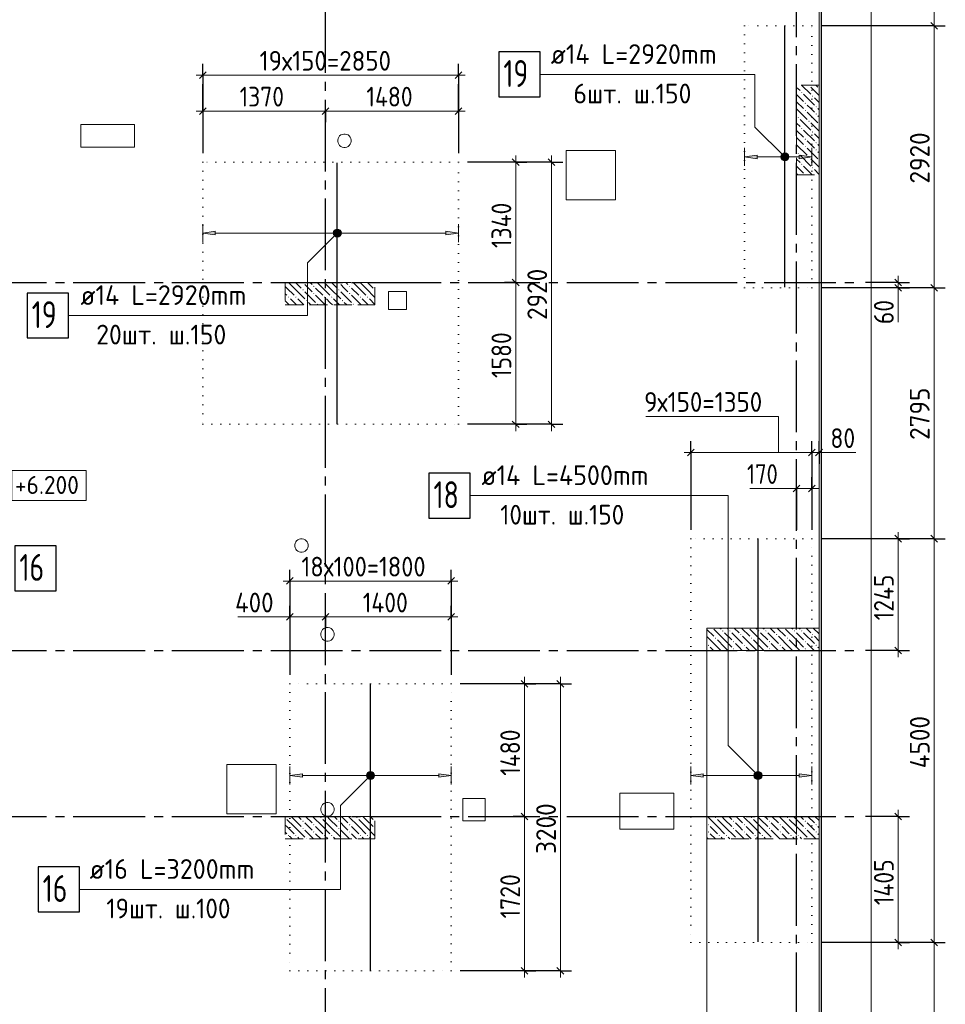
# Model space of a CAD drawing. Header units: millimetres. Extents: x 0 to 42000, y -76 to 29700.
# Tile 8 of 10: x 16402 to 26721, y 12539 to 23511. Entities that reach past the tile are written whole.
import ezdxf

# ---------------------------------------------------------------- set-up
doc = ezdxf.new("R2010")
doc.units = ezdxf.units.MM
for name, pattern in [('______2', [270, 200, -70]), ('______5', [1100, 800, -100, 100, -100]), ('______9', [100, 0, -100])]:
    doc.linetypes.add(name, pattern=pattern)
for name, color, linetype, lineweight in [('Standard', 7, 'Continuous', 25), ('ДОП Верх по У', 7, 'Continuous', 18), ('ЖБ Перекрытие верхний уровень', 7, 'Continuous', 18), ('Общий01', 7, 'Continuous', 13), ('Позиционная метка номер позиции', 7, 'Continuous', 13), ('Размерная линия_ общее', 7, 'Continuous', 13)]:
    doc.layers.add(name, color=color, linetype=linetype, lineweight=lineweight)
doc.layers.add('ЖБ Пилон', color=7, linetype='______2', lineweight=13, true_color=0xa0a0a0)
doc.layers.add('Оси', color=7, linetype='______5', lineweight=13, true_color=0x656565)
doc.styles.add('ISOCPEUR', font='txt')

msp = doc.modelspace()

# ---------------------------------------------------------------- hatches: boundary and pattern name
at = {"layer": 'ДОП Верх по У', "linetype": 'Continuous', "lineweight": 13, "transparency": 33554687}
for points in [[(24623, 21962), (24483, 21982), (24623, 22002)], [(18583, 21113), (18443, 21133), (18583, 21153)], [(19553, 15069), (19413, 15089), (19553, 15109)], [(24023, 15069), (23883, 15089), (24023, 15109)]]:
    msp.add_hatch(color=7, dxfattribs=at).paths.add_polyline_path(points, flags=16)
for points in [[(25093, 21962), (25233, 21982), (25093, 22002)], [(21153, 21113), (21293, 21133), (21153, 21153)], [(21073, 15069), (21213, 15089), (21073, 15109)], [(25093, 15069), (25233, 15089), (25093, 15109)]]:
    msp.add_hatch(color=7, dxfattribs=at).paths.add_polyline_path(points)
at = {"layer": 'ЖБ Пилон', "linetype": 'Continuous', "lineweight": 18, "transparency": 33554687}
for points in [[(25194, 22780), (25197, 22782), (25205, 22782), (25207, 22780), (25201, 22773)], [(25114, 22700), (25121, 22706), (25127, 22700), (25121, 22693)], [(25234, 22660), (25241, 22666), (25247, 22660), (25241, 22653)], [(25154, 22580), (25161, 22586), (25167, 22580), (25161, 22573)], [(25154, 22500), (25161, 22506), (25167, 22500), (25161, 22493)], [(25274, 22540), (25281, 22546), (25287, 22540), (25281, 22533)], [(25074, 22420), (25081, 22426), (25087, 22420), (25081, 22413)], [(25194, 22380), (25201, 22386), (25207, 22380), (25201, 22373)], [(25274, 22460), (25281, 22466), (25287, 22460), (25281, 22453)], [(25114, 22300), (25121, 22306), (25127, 22300), (25121, 22293)], [(25154, 22180), (25161, 22186), (25167, 22180), (25161, 22173)], [(25234, 22260), (25241, 22266), (25247, 22260), (25241, 22253)], [(25154, 22100), (25161, 22106), (25167, 22100), (25161, 22093)], [(25274, 22140), (25281, 22146), (25287, 22140), (25281, 22133)], [(25274, 22060), (25281, 22066), (25287, 22060), (25281, 22053)], [(25074, 22020), (25081, 22026), (25087, 22020), (25081, 22013)], [(25194, 21980), (25201, 21986), (25207, 21980), (25201, 21973)], [(25114, 21900), (25121, 21906), (25127, 21900), (25121, 21893)], [(25234, 21860), (25241, 21866), (25247, 21860), (25241, 21853)], [(25157, 21782), (25161, 21786), (25165, 21782)], [(19554, 20580), (19557, 20582), (19565, 20582), (19567, 20580), (19561, 20573)], [(19674, 20540), (19681, 20546), (19687, 20540), (19681, 20533)], [(19954, 20580), (19957, 20582), (19965, 20582), (19967, 20580), (19961, 20573)], [(20074, 20540), (20081, 20546), (20087, 20540), (20081, 20533)], [(20354, 20580), (20357, 20582), (20363, 20582), (20363, 20575), (20361, 20573)], [(19394, 20420), (19401, 20426), (19407, 20420), (19401, 20413)], [(19474, 20420), (19481, 20426), (19487, 20420), (19481, 20413)], [(19554, 20500), (19561, 20506), (19567, 20500), (19561, 20493)], [(19674, 20460), (19681, 20466), (19687, 20460), (19681, 20453)], [(19794, 20420), (19801, 20426), (19807, 20420), (19801, 20413)], [(19874, 20420), (19881, 20426), (19887, 20420), (19881, 20413)], [(19954, 20500), (19961, 20506), (19967, 20500), (19961, 20493)], [(20074, 20460), (20081, 20466), (20087, 20460), (20081, 20453)], [(20194, 20420), (20201, 20426), (20207, 20420), (20201, 20413)], [(20274, 20420), (20281, 20426), (20287, 20420), (20281, 20413)], [(20354, 20500), (20361, 20506), (20363, 20504), (20363, 20495), (20361, 20493)], [(19594, 20380), (19601, 20386), (19607, 20380), (19601, 20373)], [(19714, 20340), (19721, 20346), (19727, 20340), (19721, 20333)], [(19994, 20380), (20001, 20386), (20007, 20380), (20001, 20373)], [(20114, 20340), (20121, 20346), (20127, 20340), (20121, 20333)], [(24234, 16700), (24241, 16706), (24247, 16700), (24241, 16693)], [(24234, 16700), (24241, 16706), (24247, 16700), (24241, 16693)], [(24314, 16700), (24321, 16706), (24327, 16700), (24321, 16693)], [(24314, 16700), (24321, 16706), (24327, 16700), (24321, 16693)], [(24634, 16700), (24641, 16706), (24647, 16700), (24641, 16693)], [(24634, 16700), (24641, 16706), (24647, 16700), (24641, 16693)], [(24714, 16700), (24721, 16706), (24727, 16700), (24721, 16693)], [(24714, 16700), (24721, 16706), (24727, 16700), (24721, 16693)], [(25034, 16700), (25041, 16706), (25047, 16700), (25041, 16693)], [(25034, 16700), (25041, 16706), (25047, 16700), (25041, 16693)], [(25114, 16700), (25121, 16706), (25127, 16700), (25121, 16693)], [(25114, 16700), (25121, 16706), (25127, 16700), (25121, 16693)], [(24154, 16620), (24161, 16626), (24167, 16620), (24161, 16613)], [(24154, 16620), (24161, 16626), (24167, 16620), (24161, 16613)], [(24354, 16580), (24361, 16586), (24367, 16580), (24361, 16573)], [(24354, 16580), (24361, 16586), (24367, 16580), (24361, 16573)], [(24434, 16660), (24441, 16666), (24447, 16660), (24441, 16653)], [(24434, 16660), (24441, 16666), (24447, 16660), (24441, 16653)], [(24554, 16620), (24561, 16626), (24567, 16620), (24561, 16613)], [(24554, 16620), (24561, 16626), (24567, 16620), (24561, 16613)], [(24754, 16580), (24761, 16586), (24767, 16580), (24761, 16573)], [(24754, 16580), (24761, 16586), (24767, 16580), (24761, 16573)], [(24834, 16660), (24841, 16666), (24847, 16660), (24841, 16653)], [(24834, 16660), (24841, 16666), (24847, 16660), (24841, 16653)], [(24954, 16620), (24961, 16626), (24967, 16620), (24961, 16613)], [(24954, 16620), (24961, 16626), (24967, 16620), (24961, 16613)], [(25154, 16580), (25161, 16586), (25167, 16580), (25161, 16573)], [(25154, 16580), (25161, 16586), (25167, 16580), (25161, 16573)], [(25234, 16660), (25241, 16666), (25247, 16660), (25241, 16653)], [(25234, 16660), (25241, 16666), (25247, 16660), (25241, 16653)], [(24074, 16540), (24081, 16546), (24087, 16540), (24081, 16533)], [(24074, 16540), (24081, 16546), (24087, 16540), (24081, 16533)], [(24354, 16500), (24361, 16506), (24367, 16500), (24361, 16493)], [(24354, 16500), (24361, 16506), (24367, 16500), (24361, 16493)], [(24474, 16540), (24481, 16546), (24487, 16540), (24481, 16533)], [(24474, 16540), (24481, 16546), (24487, 16540), (24481, 16533)], [(24754, 16500), (24761, 16506), (24767, 16500), (24761, 16493)], [(24754, 16500), (24761, 16506), (24767, 16500), (24761, 16493)], [(24874, 16540), (24881, 16546), (24887, 16540), (24881, 16533)], [(24874, 16540), (24881, 16546), (24887, 16540), (24881, 16533)], [(25154, 16500), (25161, 16506), (25167, 16500), (25161, 16493)], [(25154, 16500), (25161, 16506), (25167, 16500), (25161, 16493)], [(25274, 16540), (25281, 16546), (25287, 16540), (25281, 16533)], [(25274, 16540), (25281, 16546), (25287, 16540), (25281, 16533)], [(19363, 14624), (19367, 14620), (19363, 14615)], [(19754, 14620), (19761, 14626), (19767, 14620), (19761, 14613)], [(20154, 14620), (20161, 14626), (20167, 14620), (20161, 14613)], [(24154, 14620), (24161, 14626), (24167, 14620), (24161, 14613)], [(24154, 14620), (24161, 14626), (24167, 14620), (24161, 14613)], [(24554, 14620), (24561, 14626), (24567, 14620), (24561, 14613)], [(24554, 14620), (24561, 14626), (24567, 14620), (24561, 14613)], [(24954, 14620), (24961, 14626), (24967, 14620), (24961, 14613)], [(24954, 14620), (24961, 14626), (24967, 14620), (24961, 14613)], [(19554, 14580), (19561, 14586), (19567, 14580), (19561, 14573)], [(19554, 14500), (19561, 14506), (19567, 14500), (19561, 14493)], [(19674, 14540), (19681, 14546), (19687, 14540), (19681, 14533)], [(19954, 14580), (19961, 14586), (19967, 14580), (19961, 14573)], [(19954, 14500), (19961, 14506), (19967, 14500), (19961, 14493)], [(20074, 14540), (20081, 14546), (20087, 14540), (20081, 14533)], [(20354, 14580), (20361, 14586), (20363, 14584), (20363, 14575), (20361, 14573)], [(20354, 14500), (20361, 14506), (20363, 14504), (20363, 14495), (20361, 14493)], [(24074, 14540), (24081, 14546), (24087, 14540), (24081, 14533)], [(24074, 14540), (24081, 14546), (24087, 14540), (24081, 14533)], [(24354, 14580), (24361, 14586), (24367, 14580), (24361, 14573)], [(24354, 14580), (24361, 14586), (24367, 14580), (24361, 14573)], [(24354, 14500), (24361, 14506), (24367, 14500), (24361, 14493)], [(24354, 14500), (24361, 14506), (24367, 14500), (24361, 14493)], [(24474, 14540), (24481, 14546), (24487, 14540), (24481, 14533)], [(24474, 14540), (24481, 14546), (24487, 14540), (24481, 14533)], [(24754, 14580), (24761, 14586), (24767, 14580), (24761, 14573)], [(24754, 14580), (24761, 14586), (24767, 14580), (24761, 14573)], [(24754, 14500), (24761, 14506), (24767, 14500), (24761, 14493)], [(24754, 14500), (24761, 14506), (24767, 14500), (24761, 14493)], [(24874, 14540), (24881, 14546), (24887, 14540), (24881, 14533)], [(24874, 14540), (24881, 14546), (24887, 14540), (24881, 14533)], [(25154, 14580), (25161, 14586), (25167, 14580), (25161, 14573)], [(25154, 14580), (25161, 14586), (25167, 14580), (25161, 14573)], [(25154, 14500), (25161, 14506), (25167, 14500), (25161, 14493)], [(25154, 14500), (25161, 14506), (25167, 14500), (25161, 14493)], [(25274, 14540), (25281, 14546), (25287, 14540), (25281, 14533)], [(25274, 14540), (25281, 14546), (25287, 14540), (25281, 14533)], [(19394, 14420), (19401, 14426), (19407, 14420), (19401, 14413)], [(19474, 14420), (19481, 14426), (19487, 14420), (19481, 14413)], [(19597, 14382), (19601, 14386), (19605, 14382)], [(19674, 14460), (19681, 14466), (19687, 14460), (19681, 14453)], [(19794, 14420), (19801, 14426), (19807, 14420), (19801, 14413)], [(19874, 14420), (19881, 14426), (19887, 14420), (19881, 14413)], [(19997, 14382), (20001, 14386), (20005, 14382)], [(20074, 14460), (20081, 14466), (20087, 14460), (20081, 14453)], [(20194, 14420), (20201, 14426), (20207, 14420), (20201, 14413)], [(20274, 14420), (20281, 14426), (20287, 14420), (20281, 14413)], [(24074, 14460), (24081, 14466), (24087, 14460), (24081, 14453)], [(24074, 14460), (24081, 14466), (24087, 14460), (24081, 14453)], [(24194, 14420), (24201, 14426), (24207, 14420), (24201, 14413)], [(24194, 14420), (24201, 14426), (24207, 14420), (24201, 14413)], [(24274, 14420), (24281, 14426), (24287, 14420), (24281, 14413)], [(24274, 14420), (24281, 14426), (24287, 14420), (24281, 14413)], [(24397, 14382), (24401, 14386), (24405, 14382)], [(24397, 14382), (24401, 14386), (24405, 14382)], [(24474, 14460), (24481, 14466), (24487, 14460), (24481, 14453)], [(24474, 14460), (24481, 14466), (24487, 14460), (24481, 14453)], [(24594, 14420), (24601, 14426), (24607, 14420), (24601, 14413)], [(24594, 14420), (24601, 14426), (24607, 14420), (24601, 14413)], [(24674, 14420), (24681, 14426), (24687, 14420), (24681, 14413)], [(24674, 14420), (24681, 14426), (24687, 14420), (24681, 14413)], [(24797, 14382), (24801, 14386), (24805, 14382)], [(24797, 14382), (24801, 14386), (24805, 14382)], [(24874, 14460), (24881, 14466), (24887, 14460), (24881, 14453)], [(24874, 14460), (24881, 14466), (24887, 14460), (24881, 14453)], [(24994, 14420), (25001, 14426), (25007, 14420), (25001, 14413)], [(24994, 14420), (25001, 14426), (25007, 14420), (25001, 14413)], [(25074, 14420), (25081, 14426), (25087, 14420), (25081, 14413)], [(25074, 14420), (25081, 14426), (25087, 14420), (25081, 14413)], [(25197, 14382), (25201, 14386), (25205, 14382)], [(25197, 14382), (25201, 14386), (25205, 14382)], [(25274, 14460), (25281, 14466), (25287, 14460), (25281, 14453)], [(25274, 14460), (25281, 14466), (25287, 14460), (25281, 14453)]]:
    msp.add_hatch(color=7, dxfattribs=at).paths.add_polyline_path(points, flags=16)
at = {"layer": 'Позиционная метка номер позиции', "linetype": 'Continuous', "lineweight": 13, "transparency": 33554687}
for points in [[(24901, 21950), (24944, 22025), (24889, 21971)], [(24889, 21971), (24944, 22025), (24921, 22025)], [(24889, 21971), (24921, 22025), (24889, 21993)], [(24889, 21993), (24921, 22025), (24901, 22014)], [(24901, 21950), (24965, 22014), (24944, 22025)], [(24921, 21939), (24965, 22014), (24901, 21950)], [(24921, 21939), (24976, 21993), (24965, 22014)], [(24944, 21939), (24976, 21993), (24921, 21939)], [(24944, 21939), (24976, 21971), (24976, 21993)], [(24976, 21971), (24944, 21939), (24965, 21950)], [(19986, 21122), (19931, 21177), (19911, 21165)], [(19986, 21145), (19954, 21177), (19931, 21177)], [(19986, 21145), (19931, 21177), (19986, 21122)], [(19954, 21177), (19986, 21145), (19975, 21165)], [(19975, 21102), (19911, 21165), (19899, 21145)], [(19975, 21102), (19899, 21145), (19954, 21090)], [(19954, 21090), (19899, 21145), (19899, 21122)], [(19954, 21090), (19899, 21122), (19931, 21090)], [(19931, 21090), (19899, 21122), (19911, 21102)], [(19986, 21122), (19911, 21165), (19975, 21102)], [(20345, 15057), (20281, 15121), (20269, 15100)], [(20345, 15057), (20269, 15100), (20324, 15046)], [(20324, 15046), (20269, 15100), (20269, 15078)], [(20324, 15046), (20269, 15078), (20301, 15046)], [(20301, 15046), (20269, 15078), (20281, 15057)], [(20356, 15078), (20301, 15132), (20281, 15121)], [(20356, 15078), (20281, 15121), (20345, 15057)], [(20356, 15100), (20324, 15132), (20301, 15132)], [(20356, 15100), (20301, 15132), (20356, 15078)], [(20324, 15132), (20356, 15100), (20345, 15121)], [(24601, 15057), (24644, 15132), (24589, 15078)], [(24589, 15078), (24644, 15132), (24621, 15132)], [(24589, 15078), (24621, 15132), (24589, 15100)], [(24589, 15100), (24621, 15132), (24601, 15121)], [(24601, 15057), (24665, 15121), (24644, 15132)], [(24621, 15046), (24665, 15121), (24601, 15057)], [(24621, 15046), (24676, 15100), (24665, 15121)], [(24644, 15046), (24676, 15100), (24621, 15046)], [(24644, 15046), (24676, 15078), (24676, 15100)], [(24676, 15078), (24644, 15046), (24665, 15057)]]:
    msp.add_hatch(color=7, dxfattribs=at).paths.add_polyline_path(points)

# ---------------------------------------------------------------- linework, layer by layer
at = {"layer": 'Standard', "color": 7, "linetype": '______9', "lineweight": 13, "transparency": 33554687}
for p, q in [((25233, 23442), (24483, 23442)), ((24483, 23442), (24483, 20522)), ((25233, 20522), (25233, 23442)), ((21293, 21922), (18443, 21922)), ((18443, 21922), (18443, 19002)), ((21293, 19002), (21293, 21922)), ((24483, 20522), (25233, 20522)), ((18443, 19002), (21293, 19002)), ((25233, 17727), (23883, 17727)), ((23883, 17727), (23883, 13227)), ((25233, 13227), (25233, 17727)), ((21213, 16112), (19413, 16112)), ((19413, 16112), (19413, 12912)), ((21213, 12912), (21213, 16112)), ((23883, 13227), (25233, 13227)), ((19413, 12912), (21213, 12912))]:
    msp.add_line(p, q, dxfattribs=at)
at = {"layer": 'Standard', "color": 254, "linetype": 'Continuous', "lineweight": 25, "true_color": 0xc4c4ff, "transparency": 33554687}
msp.add_lwpolyline([(7673, 7157), (25340, 7157), (25340, 25801), (7673, 25801), (7673, 7157)], dxfattribs=at)
at = {"layer": 'Standard', "color": 7, "linetype": 'Continuous', "lineweight": 13, "transparency": 33554687}
for points in [[(25893, 25732), (6813, 25732), (6813, 7232), (25893, 7232), (25893, 25732)], [(6813, 7232), (25313, 7232), (25313, 25732), (6813, 25732), (6813, 7232)], [(24063, 7232), (25313, 7232), (25313, 16732), (24063, 16732), (24063, 7232)]]:
    msp.add_lwpolyline(points, dxfattribs=at)
at = {"layer": 'ДОП Верх по У', "color": 7, "linetype": 'Continuous', "lineweight": 25, "transparency": 33554687}
for p, q in [((24933, 20529), (24933, 23435)), ((19943, 19009), (19943, 21915)), ((24633, 13234), (24633, 17720)), ((20313, 12920), (20313, 16104))]:
    msp.add_line(p, q, dxfattribs=at)
at = {"layer": 'ДОП Верх по У', "color": 251, "linetype": 'Continuous', "lineweight": 13, "true_color": 0x494949, "transparency": 33554687}
for p, q in [((24483, 21982), (24483, 22082)), ((25233, 21982), (25233, 22082)), ((24483, 21982), (24623, 22002)), ((24623, 21962), (24483, 21982)), ((24483, 21982), (24483, 21882)), ((24483, 21982), (24483, 21982)), ((24623, 22002), (24623, 21962)), ((24623, 21982), (25093, 21982)), ((25233, 21982), (25093, 22002)), ((25093, 22002), (25093, 21962)), ((25093, 21962), (25233, 21982)), ((25233, 21982), (25233, 21882)), ((25233, 21982), (25233, 21982)), ((18443, 21133), (18443, 21233)), ((21293, 21133), (21293, 21233)), ((18443, 21133), (18583, 21153)), ((18583, 21113), (18443, 21133)), ((18443, 21133), (18443, 21033)), ((18443, 21133), (18443, 21133)), ((18583, 21153), (18583, 21113)), ((18583, 21133), (21153, 21133)), ((21293, 21133), (21153, 21153)), ((21153, 21153), (21153, 21113)), ((21153, 21113), (21293, 21133)), ((21293, 21133), (21293, 21033)), ((21293, 21133), (21293, 21133)), ((19413, 15089), (19413, 15189)), ((21213, 15089), (21213, 15189)), ((23883, 15089), (23883, 15189)), ((25233, 15089), (25233, 15189)), ((19413, 15089), (19553, 15109)), ((19553, 15069), (19413, 15089)), ((19413, 15089), (19413, 14989)), ((19413, 15089), (19413, 15089)), ((19553, 15109), (19553, 15069)), ((19553, 15089), (21073, 15089)), ((21213, 15089), (21073, 15109)), ((21073, 15109), (21073, 15069)), ((21073, 15069), (21213, 15089)), ((21213, 15089), (21213, 14989)), ((21213, 15089), (21213, 15089)), ((23883, 15089), (24023, 15109)), ((24023, 15069), (23883, 15089)), ((23883, 15089), (23883, 14989)), ((23883, 15089), (23883, 15089)), ((24023, 15109), (24023, 15069)), ((24023, 15089), (25093, 15089)), ((25233, 15089), (25093, 15109)), ((25093, 15109), (25093, 15069)), ((25093, 15069), (25233, 15089)), ((25233, 15089), (25233, 14989)), ((25233, 15089), (25233, 15089))]:
    msp.add_line(p, q, dxfattribs=at)
at = {"layer": 'ДОП Верх по У', "color": 7, "linetype": 'Continuous', "lineweight": 25, "transparency": 33554687}
for points in [[(21744, 22651), (22204, 22651), (22204, 23151), (21744, 23151), (21744, 22651)], [(16486, 19964), (16946, 19964), (16946, 20464), (16486, 20464), (16486, 19964)], [(20965, 17958), (21425, 17958), (21425, 18458), (20965, 18458), (20965, 17958)], [(16349, 17148), (16809, 17148), (16809, 17648), (16349, 17648), (16349, 17148)], [(16608, 13570), (17068, 13570), (17068, 14070), (16608, 14070), (16608, 13570)]]:
    msp.add_lwpolyline(points, dxfattribs=at)
at = {"layer": 'ЖБ Перекрытие верхний уровень', "color": 7, "linetype": 'Continuous', "lineweight": 18, "transparency": 33554687}
msp.add_line((25313, 7232), (25313, 25732), dxfattribs=at)
at = {"layer": 'ЖБ Перекрытие верхний уровень', "color": 7, "linetype": 'Continuous', "lineweight": 13, "transparency": 33554687}
for p, q in [((17683, 22342), (17083, 22342)), ((17083, 22342), (17083, 22092)), ((17683, 22092), (17683, 22342)), ((19952, 22187), (19948, 22170)), ((19948, 22170), (19948, 22154)), ((19959, 22202), (19952, 22187)), ((19969, 22215), (19959, 22202)), ((19983, 22226), (19969, 22215)), ((19998, 22233), (19983, 22226)), ((20014, 22237), (19998, 22233)), ((20031, 22237), (20014, 22237)), ((20048, 22233), (20031, 22237)), ((20063, 22226), (20048, 22233)), ((20076, 22215), (20063, 22226)), ((20087, 22202), (20076, 22215)), ((20094, 22187), (20087, 22202)), ((20098, 22170), (20094, 22187)), ((20098, 22154), (20098, 22170)), ((17083, 22092), (17683, 22092)), ((19948, 22154), (19952, 22137)), ((19952, 22137), (19959, 22122)), ((19959, 22122), (19969, 22109)), ((19969, 22109), (19983, 22098)), ((19983, 22098), (19998, 22091)), ((19998, 22091), (20014, 22087)), ((20014, 22087), (20031, 22087)), ((20031, 22087), (20048, 22091)), ((20048, 22091), (20063, 22098)), ((20063, 22098), (20076, 22109)), ((20076, 22109), (20087, 22122)), ((20087, 22122), (20094, 22137)), ((20094, 22137), (20098, 22154)), ((23043, 22052), (22493, 22052)), ((22493, 22052), (22493, 21502)), ((23043, 21502), (23043, 22052)), ((22493, 21502), (23043, 21502)), ((20713, 20482), (20513, 20482)), ((20513, 20482), (20513, 20282)), ((20713, 20282), (20713, 20482)), ((20513, 20282), (20713, 20282)), ((19472, 17677), (19468, 17660)), ((19479, 17692), (19472, 17677)), ((19489, 17705), (19479, 17692)), ((19503, 17716), (19489, 17705)), ((19518, 17723), (19503, 17716)), ((19534, 17727), (19518, 17723)), ((19551, 17727), (19534, 17727)), ((19568, 17723), (19551, 17727)), ((19583, 17716), (19568, 17723)), ((19596, 17705), (19583, 17716)), ((19607, 17692), (19596, 17705)), ((19614, 17677), (19607, 17692)), ((19618, 17660), (19614, 17677)), ((19468, 17660), (19468, 17644)), ((19468, 17644), (19472, 17627)), ((19472, 17627), (19479, 17612)), ((19479, 17612), (19489, 17599)), ((19489, 17599), (19503, 17588)), ((19503, 17588), (19518, 17581)), ((19518, 17581), (19534, 17577)), ((19534, 17577), (19551, 17577)), ((19551, 17577), (19568, 17581)), ((19568, 17581), (19583, 17588)), ((19583, 17588), (19596, 17599)), ((19596, 17599), (19607, 17612)), ((19607, 17612), (19614, 17627)), ((19614, 17627), (19618, 17644)), ((19618, 17644), (19618, 17660)), ((19762, 16687), (19758, 16670)), ((19769, 16702), (19762, 16687)), ((19779, 16715), (19769, 16702)), ((19793, 16726), (19779, 16715)), ((19808, 16733), (19793, 16726)), ((19824, 16737), (19808, 16733)), ((19841, 16737), (19824, 16737)), ((19858, 16733), (19841, 16737)), ((19873, 16726), (19858, 16733)), ((19886, 16715), (19873, 16726)), ((19897, 16702), (19886, 16715)), ((19904, 16687), (19897, 16702)), ((19908, 16670), (19904, 16687)), ((19758, 16670), (19758, 16654)), ((19758, 16654), (19762, 16637)), ((19762, 16637), (19769, 16622)), ((19769, 16622), (19779, 16609)), ((19779, 16609), (19793, 16598)), ((19793, 16598), (19808, 16591)), ((19808, 16591), (19824, 16587)), ((19824, 16587), (19841, 16587)), ((19841, 16587), (19858, 16591)), ((19858, 16591), (19873, 16598)), ((19873, 16598), (19886, 16609)), ((19886, 16609), (19897, 16622)), ((19897, 16622), (19904, 16637)), ((19904, 16637), (19908, 16654)), ((19908, 16654), (19908, 16670)), ((19263, 15212), (18713, 15212)), ((18713, 15212), (18713, 14662)), ((19263, 14662), (19263, 15212)), ((21593, 14832), (21343, 14832)), ((21343, 14832), (21343, 14582)), ((21593, 14582), (21593, 14832)), ((23693, 14892), (23093, 14892)), ((23093, 14892), (23093, 14492)), ((23693, 14492), (23693, 14892)), ((19762, 14737), (19758, 14720)), ((19758, 14720), (19758, 14704)), ((19758, 14704), (19762, 14687)), ((19769, 14752), (19762, 14737)), ((19779, 14765), (19769, 14752)), ((19793, 14776), (19779, 14765)), ((19808, 14783), (19793, 14776)), ((19824, 14787), (19808, 14783)), ((19841, 14787), (19824, 14787)), ((19858, 14783), (19841, 14787)), ((19873, 14776), (19858, 14783)), ((19886, 14765), (19873, 14776)), ((19897, 14752), (19886, 14765)), ((19904, 14737), (19897, 14752)), ((19908, 14720), (19904, 14737)), ((19904, 14687), (19908, 14704)), ((19908, 14704), (19908, 14720)), ((18713, 14662), (19263, 14662)), ((19762, 14687), (19769, 14672)), ((19769, 14672), (19779, 14659)), ((19779, 14659), (19793, 14648)), ((19793, 14648), (19808, 14641)), ((19808, 14641), (19824, 14637)), ((19824, 14637), (19841, 14637)), ((19841, 14637), (19858, 14641)), ((19858, 14641), (19873, 14648)), ((19873, 14648), (19886, 14659)), ((19886, 14659), (19897, 14672)), ((19897, 14672), (19904, 14687)), ((21343, 14582), (21593, 14582)), ((23093, 14492), (23693, 14492))]:
    msp.add_line(p, q, dxfattribs=at)
at = {"layer": 'ЖБ Пилон', "color": 253, "linetype": '______2', "lineweight": 13, "true_color": 0xa0a0a0, "transparency": 33554687}
for p, q in [((25313, 22782), (25063, 22782)), ((25063, 22782), (25063, 21782)), ((25313, 21782), (25313, 22782)), ((25063, 21782), (25313, 21782)), ((19363, 20582), (19363, 20332)), ((20363, 20582), (19363, 20582)), ((20363, 20332), (20363, 20582)), ((19363, 20332), (20363, 20332)), ((24063, 16732), (24063, 16482)), ((25313, 16732), (24063, 16732)), ((24063, 16732), (24063, 16482)), ((25063, 16732), (24063, 16732)), ((25313, 16482), (25313, 16732)), ((24063, 16482), (25313, 16482)), ((24063, 16482), (25063, 16482)), ((19363, 14632), (19363, 14382)), ((20363, 14632), (19363, 14632)), ((20363, 14382), (20363, 14632)), ((24063, 14632), (24063, 14382)), ((25313, 14632), (24063, 14632)), ((24063, 14632), (24063, 14382)), ((25063, 14632), (24063, 14632)), ((25063, 14632), (25063, 14382)), ((25313, 14382), (25313, 14632)), ((19363, 14382), (20363, 14382)), ((24063, 14382), (25313, 14382)), ((24063, 14382), (25063, 14382))]:
    msp.add_line(p, q, dxfattribs=at)
at = {"layer": 'ЖБ Пилон', "color": 9, "linetype": 'Continuous', "lineweight": 18, "true_color": 0xc7c7c7, "transparency": 33554687}
for p, q in [((25101, 22720), (25063, 22757)), ((25118, 22782), (25221, 22680)), ((25221, 22760), (25313, 22667)), ((25278, 22782), (25301, 22760)), ((25063, 22677), (25141, 22600)), ((25141, 22680), (25261, 22560)), ((25313, 22587), (25261, 22640)), ((25063, 22597), (25141, 22520)), ((25063, 22517), (25181, 22400)), ((25221, 22520), (25181, 22560)), ((25261, 22480), (25221, 22520)), ((25301, 22520), (25313, 22507)), ((25101, 22400), (25221, 22280)), ((25181, 22480), (25301, 22360)), ((25301, 22440), (25313, 22427)), ((25101, 22320), (25063, 22357)), ((25063, 22277), (25141, 22200)), ((25141, 22280), (25261, 22160)), ((25221, 22360), (25313, 22267)), ((25063, 22197), (25141, 22120)), ((25313, 22187), (25261, 22240)), ((25063, 22117), (25181, 22000)), ((25221, 22120), (25181, 22160)), ((25181, 22080), (25301, 21960)), ((25261, 22080), (25221, 22120)), ((25301, 22120), (25313, 22107)), ((25101, 21920), (25063, 21957)), ((25101, 22000), (25221, 21880)), ((25221, 21960), (25313, 21867)), ((25301, 22040), (25313, 22027)), ((25063, 21877), (25141, 21800)), ((25141, 21880), (25238, 21782)), ((25313, 21787), (25261, 21840)), ((25063, 21797), (25078, 21782)), ((19381, 20520), (19363, 20537)), ((19381, 20520), (19461, 20440)), ((19398, 20582), (19461, 20520)), ((19461, 20520), (19581, 20400)), ((19478, 20582), (19541, 20520)), ((19621, 20520), (19581, 20560)), ((19661, 20480), (19621, 20520)), ((19638, 20582), (19661, 20560)), ((19701, 20520), (19781, 20440)), ((19781, 20520), (19718, 20582)), ((19781, 20520), (19861, 20440)), ((19798, 20582), (19861, 20520)), ((19861, 20520), (19981, 20400)), ((19878, 20582), (19941, 20520)), ((20021, 20520), (19981, 20560)), ((20061, 20480), (20021, 20520)), ((20038, 20582), (20061, 20560)), ((20101, 20520), (20181, 20440)), ((20181, 20520), (20118, 20582)), ((20181, 20520), (20261, 20440)), ((20198, 20582), (20261, 20520)), ((20261, 20520), (20363, 20417)), ((20278, 20582), (20341, 20520)), ((19363, 20457), (19381, 20440)), ((19581, 20480), (19701, 20360)), ((19701, 20440), (19808, 20332)), ((19981, 20480), (20101, 20360)), ((20101, 20440), (20208, 20332)), ((19363, 20377), (19408, 20332)), ((19461, 20360), (19421, 20400)), ((19488, 20332), (19461, 20360)), ((19501, 20400), (19568, 20332)), ((19621, 20360), (19648, 20332)), ((19861, 20360), (19821, 20400)), ((19888, 20332), (19861, 20360)), ((19901, 20400), (19968, 20332)), ((20021, 20360), (20048, 20332)), ((20261, 20360), (20221, 20400)), ((20288, 20332), (20261, 20360)), ((20301, 20400), (20363, 20337)), ((24063, 16717), (24141, 16640)), ((24063, 16717), (24141, 16640)), ((24261, 16600), (24141, 16720)), ((24261, 16600), (24141, 16720)), ((24208, 16732), (24221, 16720)), ((24208, 16732), (24221, 16720)), ((24261, 16680), (24341, 16600)), ((24261, 16680), (24341, 16600)), ((24301, 16720), (24288, 16732)), ((24301, 16720), (24288, 16732)), ((24341, 16680), (24461, 16560)), ((24341, 16680), (24461, 16560)), ((24368, 16732), (24421, 16680)), ((24368, 16732), (24421, 16680)), ((24448, 16732), (24541, 16640)), ((24448, 16732), (24541, 16640)), ((24661, 16600), (24541, 16720)), ((24661, 16600), (24541, 16720)), ((24608, 16732), (24621, 16720)), ((24608, 16732), (24621, 16720)), ((24661, 16680), (24741, 16600)), ((24661, 16680), (24741, 16600)), ((24701, 16720), (24688, 16732)), ((24701, 16720), (24688, 16732)), ((24741, 16680), (24861, 16560)), ((24741, 16680), (24861, 16560)), ((24768, 16732), (24821, 16680)), ((24768, 16732), (24821, 16680)), ((24848, 16732), (24941, 16640)), ((24848, 16732), (24941, 16640)), ((25061, 16600), (24941, 16720)), ((25061, 16600), (24941, 16720)), ((25008, 16732), (25021, 16720)), ((25008, 16732), (25021, 16720)), ((25061, 16680), (25141, 16600)), ((25061, 16680), (25141, 16600)), ((25101, 16720), (25088, 16732)), ((25101, 16720), (25088, 16732)), ((25141, 16680), (25261, 16560)), ((25141, 16680), (25261, 16560)), ((25168, 16732), (25221, 16680)), ((25168, 16732), (25221, 16680)), ((25248, 16732), (25313, 16667)), ((25248, 16732), (25313, 16667)), ((24181, 16520), (24063, 16637)), ((24181, 16520), (24063, 16637)), ((24181, 16600), (24261, 16520)), ((24181, 16600), (24261, 16520)), ((24261, 16600), (24341, 16520)), ((24261, 16600), (24341, 16520)), ((24581, 16520), (24461, 16640)), ((24581, 16520), (24461, 16640)), ((24581, 16600), (24661, 16520)), ((24581, 16600), (24661, 16520)), ((24661, 16600), (24741, 16520)), ((24661, 16600), (24741, 16520)), ((24981, 16520), (24861, 16640)), ((24981, 16520), (24861, 16640)), ((24981, 16600), (25061, 16520)), ((24981, 16600), (25061, 16520)), ((25061, 16600), (25141, 16520)), ((25061, 16600), (25141, 16520)), ((25313, 16587), (25261, 16640)), ((25313, 16587), (25261, 16640)), ((24101, 16520), (24138, 16482)), ((24101, 16520), (24138, 16482)), ((24181, 16520), (24218, 16482)), ((24181, 16520), (24218, 16482)), ((24261, 16520), (24298, 16482)), ((24261, 16520), (24298, 16482)), ((24421, 16520), (24381, 16560)), ((24421, 16520), (24381, 16560)), ((24458, 16482), (24421, 16520)), ((24458, 16482), (24421, 16520)), ((24501, 16520), (24538, 16482)), ((24501, 16520), (24538, 16482)), ((24581, 16520), (24618, 16482)), ((24581, 16520), (24618, 16482)), ((24661, 16520), (24698, 16482)), ((24661, 16520), (24698, 16482)), ((24821, 16520), (24781, 16560)), ((24821, 16520), (24781, 16560)), ((24858, 16482), (24821, 16520)), ((24858, 16482), (24821, 16520)), ((24901, 16520), (24938, 16482)), ((24901, 16520), (24938, 16482)), ((24981, 16520), (25018, 16482)), ((24981, 16520), (25018, 16482)), ((25061, 16520), (25098, 16482)), ((25061, 16520), (25098, 16482)), ((25221, 16520), (25181, 16560)), ((25221, 16520), (25181, 16560)), ((25258, 16482), (25221, 16520)), ((25258, 16482), (25221, 16520)), ((25301, 16520), (25313, 16507)), ((25301, 16520), (25313, 16507)), ((19381, 14600), (19461, 14520)), ((19461, 14600), (19428, 14632)), ((19461, 14600), (19541, 14520)), ((19508, 14632), (19541, 14600)), ((19588, 14632), (19661, 14560)), ((19781, 14520), (19668, 14632)), ((19781, 14600), (19861, 14520)), ((19861, 14600), (19828, 14632)), ((19861, 14600), (19941, 14520)), ((19908, 14632), (19941, 14600)), ((19988, 14632), (20061, 14560)), ((20181, 14520), (20068, 14632)), ((20181, 14600), (20261, 14520)), ((20261, 14600), (20228, 14632)), ((20261, 14600), (20341, 14520)), ((20308, 14632), (20341, 14600)), ((24181, 14520), (24068, 14632)), ((24181, 14520), (24068, 14632)), ((24181, 14600), (24261, 14520)), ((24181, 14600), (24261, 14520)), ((24261, 14600), (24228, 14632)), ((24261, 14600), (24228, 14632)), ((24261, 14600), (24341, 14520)), ((24261, 14600), (24341, 14520)), ((24308, 14632), (24341, 14600)), ((24308, 14632), (24341, 14600)), ((24388, 14632), (24461, 14560)), ((24388, 14632), (24461, 14560)), ((24581, 14520), (24468, 14632)), ((24581, 14520), (24468, 14632)), ((24581, 14600), (24661, 14520)), ((24581, 14600), (24661, 14520)), ((24661, 14600), (24628, 14632)), ((24661, 14600), (24628, 14632)), ((24661, 14600), (24741, 14520)), ((24661, 14600), (24741, 14520)), ((24708, 14632), (24741, 14600)), ((24708, 14632), (24741, 14600)), ((24788, 14632), (24861, 14560)), ((24788, 14632), (24861, 14560)), ((24981, 14520), (24868, 14632)), ((24981, 14520), (24868, 14632)), ((24981, 14600), (25061, 14520)), ((24981, 14600), (25061, 14520)), ((25061, 14600), (25028, 14632)), ((25061, 14600), (25028, 14632)), ((25061, 14600), (25141, 14520)), ((25061, 14600), (25141, 14520)), ((25108, 14632), (25141, 14600)), ((25108, 14632), (25141, 14600)), ((25188, 14632), (25261, 14560)), ((25188, 14632), (25261, 14560)), ((25313, 14587), (25268, 14632)), ((25313, 14587), (25268, 14632)), ((19381, 14520), (19363, 14537)), ((19381, 14520), (19461, 14440)), ((19461, 14520), (19581, 14400)), ((19621, 14520), (19581, 14560)), ((19661, 14480), (19621, 14520)), ((19701, 14520), (19781, 14440)), ((19781, 14520), (19861, 14440)), ((19861, 14520), (19981, 14400)), ((20021, 14520), (19981, 14560)), ((20061, 14480), (20021, 14520)), ((20101, 14520), (20181, 14440)), ((20181, 14520), (20261, 14440)), ((20261, 14520), (20363, 14417)), ((24101, 14520), (24181, 14440)), ((24101, 14520), (24181, 14440)), ((24181, 14520), (24261, 14440)), ((24181, 14520), (24261, 14440)), ((24261, 14520), (24381, 14400)), ((24261, 14520), (24381, 14400)), ((24421, 14520), (24381, 14560)), ((24421, 14520), (24381, 14560)), ((24461, 14480), (24421, 14520)), ((24461, 14480), (24421, 14520)), ((24501, 14520), (24581, 14440)), ((24501, 14520), (24581, 14440)), ((24581, 14520), (24661, 14440)), ((24581, 14520), (24661, 14440)), ((24661, 14520), (24781, 14400)), ((24661, 14520), (24781, 14400)), ((24821, 14520), (24781, 14560)), ((24821, 14520), (24781, 14560)), ((24861, 14480), (24821, 14520)), ((24861, 14480), (24821, 14520)), ((24901, 14520), (24981, 14440)), ((24901, 14520), (24981, 14440)), ((24981, 14520), (25061, 14440)), ((24981, 14520), (25061, 14440)), ((25061, 14520), (25181, 14400)), ((25061, 14520), (25181, 14400)), ((25221, 14520), (25181, 14560)), ((25221, 14520), (25181, 14560)), ((25261, 14480), (25221, 14520)), ((25261, 14480), (25221, 14520)), ((25301, 14520), (25313, 14507)), ((25301, 14520), (25313, 14507)), ((19363, 14457), (19381, 14440)), ((19438, 14382), (19421, 14400)), ((19501, 14400), (19518, 14382)), ((19581, 14480), (19678, 14382)), ((19701, 14440), (19758, 14382)), ((19838, 14382), (19821, 14400)), ((19901, 14400), (19918, 14382)), ((19981, 14480), (20078, 14382)), ((20101, 14440), (20158, 14382)), ((20238, 14382), (20221, 14400)), ((20301, 14400), (20318, 14382)), ((24063, 14397), (24078, 14382)), ((24063, 14397), (24078, 14382)), ((24101, 14440), (24158, 14382)), ((24101, 14440), (24158, 14382)), ((24238, 14382), (24221, 14400)), ((24238, 14382), (24221, 14400)), ((24301, 14400), (24318, 14382)), ((24301, 14400), (24318, 14382)), ((24381, 14480), (24478, 14382)), ((24381, 14480), (24478, 14382)), ((24501, 14440), (24558, 14382)), ((24501, 14440), (24558, 14382)), ((24638, 14382), (24621, 14400)), ((24638, 14382), (24621, 14400)), ((24701, 14400), (24718, 14382)), ((24701, 14400), (24718, 14382)), ((24781, 14480), (24878, 14382)), ((24781, 14480), (24878, 14382)), ((24901, 14440), (24958, 14382)), ((24901, 14440), (24958, 14382)), ((25038, 14382), (25021, 14400)), ((25038, 14382), (25021, 14400)), ((25101, 14400), (25118, 14382)), ((25101, 14400), (25118, 14382)), ((25181, 14480), (25278, 14382)), ((25181, 14480), (25278, 14382)), ((25301, 14440), (25313, 14427)), ((25301, 14440), (25313, 14427))]:
    msp.add_line(p, q, dxfattribs=at)
at = {"layer": 'Общий01', "color": 7, "linetype": 'Continuous', "lineweight": 18, "transparency": 33554687}
msp.add_lwpolyline([(16316, 18153), (17142, 18153), (17142, 18486), (16316, 18486), (16316, 18153)], dxfattribs=at)
at = {"layer": 'Оси', "color": 8, "linetype": '______5', "lineweight": -3, "transparency": 33554687}
for p, q in [((19813, 4219), (19813, 26505)), ((25063, 6815), (25063, 26505)), ((3800, 20582), (25730, 20582)), ((3800, 16482), (25730, 16482)), ((3800, 14632), (25730, 14632))]:
    msp.add_line(p, q, dxfattribs=at)
at = {"layer": 'Позиционная метка номер позиции', "color": 7, "linetype": 'Continuous', "lineweight": 13, "transparency": 33554687}
for p, q in [((24901, 22014), (24901, 22014)), ((24901, 21950), (24901, 21950)), ((24965, 22014), (24965, 22014)), ((24965, 21950), (24965, 21950)), ((19911, 21165), (19911, 21165)), ((19911, 21102), (19911, 21102)), ((19975, 21165), (19975, 21165)), ((19975, 21102), (19975, 21102)), ((20281, 15121), (20281, 15121)), ((20281, 15057), (20281, 15057)), ((20345, 15121), (20345, 15121)), ((20345, 15057), (20345, 15057)), ((24601, 15121), (24601, 15121)), ((24601, 15057), (24601, 15057)), ((24665, 15121), (24665, 15121)), ((24665, 15057), (24665, 15057))]:
    msp.add_line(p, q, dxfattribs=at)
at = {"layer": 'Позиционная метка номер позиции', "color": 251, "linetype": 'Continuous', "lineweight": 13, "true_color": 0x656565, "transparency": 33554687}
for p, q in [((26196, 20522), (26196, 20142)), ((25313, 18688), (25723, 18688)), ((25063, 18288), (24543, 18288)), ((19413, 16856), (18833, 16856))]:
    msp.add_line(p, q, dxfattribs=at)
at = {"layer": 'Позиционная метка номер позиции', "color": 7, "linetype": 'Continuous', "lineweight": 13, "transparency": 33554687}
for points in [[(24933, 21982), (24599, 22315), (24599, 22901), (22204, 22901)], [(19943, 21133), (19609, 20800), (19609, 20214), (16946, 20214)], [(24633, 15089), (24299, 15422), (24299, 18208), (21425, 18208)], [(20313, 15089), (19979, 14756), (19979, 13820), (17068, 13820)]]:
    msp.add_lwpolyline(points, dxfattribs=at)
at = {"layer": 'Позиционная метка номер позиции', "color": 251, "linetype": 'Continuous', "lineweight": 13, "true_color": 0x656565, "transparency": 33554687}
msp.add_lwpolyline([(24861, 18688), (24861, 19088), (23381, 19088)], dxfattribs=at)
at = {"layer": 'Позиционная метка номер позиции', "color": 7, "linetype": 'Continuous', "lineweight": 13, "transparency": 33554687}
for centre in [(24933, 21982), (19943, 21133), (20313, 15089), (24633, 15089)]:
    msp.add_circle(centre, 45, dxfattribs=at)
at = {"layer": 'Размерная линия_ общее', "color": 251, "linetype": 'Continuous', "lineweight": 25, "true_color": 0x656565, "transparency": 33554687}
for p, q in [((26558, 23480), (26633, 23404)), ((18405, 22855), (18480, 22930)), ((21255, 22855), (21330, 22930)), ((18405, 22455), (18480, 22530)), ((19775, 22455), (19850, 22530)), ((21255, 22455), (21330, 22530)), ((21894, 21960), (21969, 21885)), ((22294, 21960), (22369, 21885)), ((21894, 20619), (21969, 20545)), ((26158, 20619), (26233, 20545)), ((26158, 20560), (26233, 20485)), ((26558, 20560), (26633, 20485)), ((21894, 19039), (21969, 18965)), ((22294, 19039), (22369, 18965)), ((23845, 18650), (23920, 18725)), ((25195, 18650), (25270, 18725)), ((25275, 18650), (25350, 18725)), ((25100, 18325), (25025, 18250)), ((25270, 18325), (25195, 18250)), ((26233, 17690), (26158, 17765)), ((26558, 17765), (26633, 17690)), ((19375, 17219), (19450, 17294)), ((21175, 17219), (21250, 17294)), ((19375, 16819), (19450, 16894)), ((19775, 16819), (19850, 16894)), ((21175, 16819), (21250, 16894)), ((26233, 16445), (26158, 16519)), ((21992, 16149), (22067, 16074)), ((22392, 16149), (22467, 16074)), ((21992, 14670), (22067, 14595)), ((26158, 14670), (26233, 14595)), ((26158, 13265), (26233, 13190)), ((26558, 13265), (26633, 13190)), ((21992, 12949), (22067, 12874)), ((22392, 12949), (22467, 12874))]:
    msp.add_line(p, q, dxfattribs=at)
at = {"layer": 'Размерная линия_ общее', "color": 251, "linetype": 'Continuous', "lineweight": -3, "true_color": 0x656565, "transparency": 33554687}
for p, q in [((26596, 23442), (26471, 23442)), ((26596, 23442), (26721, 23442)), ((18443, 22893), (18443, 23018)), ((21293, 22893), (21293, 23018)), ((18443, 22893), (18443, 22768)), ((18443, 22893), (18443, 22022)), ((21293, 22893), (21293, 22768)), ((21293, 22893), (21293, 22022)), ((18443, 22493), (18443, 22793)), ((21293, 22493), (21293, 22793)), ((18443, 22493), (18443, 22618)), ((19813, 22493), (19813, 22618)), ((21293, 22493), (21293, 22618)), ((18443, 22493), (18443, 22368)), ((19813, 22493), (19813, 22368)), ((19813, 22493), (19813, 22488)), ((21293, 22493), (21293, 22368)), ((22332, 21922), (21393, 21922)), ((21932, 21922), (21393, 21922)), ((21932, 21922), (21807, 21922)), ((21932, 21922), (22057, 21922)), ((22332, 21922), (22207, 21922)), ((22332, 21922), (22457, 21922)), ((21932, 20582), (21807, 20582)), ((21932, 20582), (22057, 20582)), ((21932, 20582), (21932, 20582)), ((26196, 20582), (25830, 20582)), ((26196, 20522), (25830, 20522)), ((26196, 20582), (26071, 20582)), ((26196, 20522), (26071, 20522)), ((26196, 20582), (26321, 20582)), ((26196, 20522), (26321, 20522)), ((26596, 20522), (26471, 20522)), ((26596, 20522), (26721, 20522)), ((22332, 19002), (21393, 19002)), ((21932, 19002), (21393, 19002)), ((21932, 19002), (21807, 19002)), ((21932, 19002), (22057, 19002)), ((22332, 19002), (22207, 19002)), ((22332, 19002), (22457, 19002)), ((23883, 18688), (23883, 18813)), ((25233, 18688), (25233, 18813)), ((25313, 18688), (25313, 18813)), ((23883, 18688), (23883, 18563)), ((23883, 18688), (23883, 17827)), ((25233, 18688), (25233, 18563)), ((25233, 18688), (25233, 17827)), ((25313, 18688), (25313, 18563)), ((25313, 18688), (25313, 18688)), ((25063, 18288), (25063, 18413)), ((25233, 18288), (25233, 18413)), ((25063, 18288), (25063, 18163)), ((25063, 18288), (25063, 17827)), ((25233, 18288), (25233, 18163)), ((25233, 18288), (25233, 17827)), ((26196, 17727), (25830, 17727)), ((26196, 17727), (26071, 17727)), ((26196, 17727), (26321, 17727)), ((26596, 17727), (26471, 17727)), ((26596, 17727), (26721, 17727)), ((19413, 17256), (19413, 17381)), ((21213, 17256), (21213, 17381)), ((19413, 17256), (19413, 17131)), ((19413, 17256), (19413, 16212)), ((21213, 17256), (21213, 17131)), ((21213, 17256), (21213, 16212)), ((19413, 16856), (19413, 16981)), ((19813, 16856), (19813, 16981)), ((21213, 16856), (21213, 16981)), ((19413, 16856), (19413, 16731)), ((19413, 16856), (19413, 16212)), ((19813, 16856), (19813, 16731)), ((19813, 16856), (19813, 16856)), ((21213, 16856), (21213, 16731)), ((21213, 16856), (21213, 16212)), ((26196, 16482), (25830, 16482)), ((26196, 16482), (26071, 16482)), ((26196, 16482), (26321, 16482)), ((22430, 16112), (21313, 16112)), ((22030, 16112), (21313, 16112)), ((22030, 16112), (21905, 16112)), ((22030, 16112), (22155, 16112)), ((22430, 16112), (22305, 16112)), ((22430, 16112), (22555, 16112)), ((22030, 14632), (21905, 14632)), ((22030, 14632), (22155, 14632)), ((22030, 14632), (22030, 14632)), ((26196, 14632), (25830, 14632)), ((26196, 14632), (26071, 14632)), ((26196, 14632), (26321, 14632)), ((26196, 13227), (25830, 13227)), ((26196, 13227), (26071, 13227)), ((26196, 13227), (26321, 13227)), ((26596, 13227), (26471, 13227)), ((26596, 13227), (26721, 13227)), ((22430, 12912), (21313, 12912)), ((22030, 12912), (21313, 12912)), ((22030, 12912), (21905, 12912)), ((22030, 12912), (22155, 12912)), ((22430, 12912), (22305, 12912)), ((22430, 12912), (22555, 12912))]:
    msp.add_line(p, q, dxfattribs=at)
at = {"layer": 'Размерная линия_ общее', "color": 251, "linetype": 'Continuous', "lineweight": 13, "true_color": 0x656565, "transparency": 33554687}
for p, q in [((26596, 23442), (26596, 20522)), ((18443, 22893), (18368, 22893)), ((18443, 22893), (21293, 22893)), ((21293, 22893), (21368, 22893)), ((18443, 22493), (18368, 22493)), ((18443, 22493), (19813, 22493)), ((19813, 22493), (21293, 22493)), ((21293, 22493), (21368, 22493)), ((21932, 21922), (21932, 21997)), ((22332, 21922), (22332, 21997)), ((26196, 20582), (26196, 20657)), ((21932, 20582), (21932, 19002)), ((26196, 20582), (26196, 20522)), ((26196, 20522), (26196, 20447)), ((26596, 20522), (26596, 17727)), ((21932, 19002), (21932, 18927)), ((22332, 19002), (22332, 18927)), ((23883, 18688), (23808, 18688)), ((23883, 18688), (25233, 18688)), ((25233, 18688), (25313, 18688)), ((25313, 18688), (25388, 18688)), ((25063, 18288), (24988, 18288)), ((25233, 18288), (25063, 18288)), ((25233, 18288), (25308, 18288)), ((26196, 17727), (26196, 17802)), ((26596, 17727), (26596, 13227)), ((19413, 17256), (19338, 17256)), ((19413, 17256), (21213, 17256)), ((21213, 17256), (21288, 17256)), ((19413, 16856), (19338, 16856)), ((19413, 16856), (19813, 16856)), ((19813, 16856), (21213, 16856)), ((21213, 16856), (21288, 16856)), ((26196, 16482), (26196, 16407)), ((22030, 16112), (22030, 16187)), ((22430, 16112), (22430, 16187)), ((26196, 14632), (26196, 14707)), ((22030, 14632), (22030, 12912)), ((26196, 13227), (26196, 13152)), ((26596, 13227), (26596, 10177)), ((22030, 12912), (22030, 12837)), ((22430, 12912), (22430, 12837))]:
    msp.add_line(p, q, dxfattribs=at)
for points in [[(26596, 25732), (26596, 24193), (26596, 24193), (26596, 23442)], [(21932, 21922), (21932, 20873), (21932, 20873), (21932, 20582)], [(22332, 21922), (22332, 20074), (22332, 20074), (22332, 19002)], [(26196, 16482), (26196, 16740), (26196, 16740), (26196, 17727)], [(22030, 16112), (22030, 15004), (22030, 15004), (22030, 14632)], [(22430, 16112), (22430, 14136), (22430, 14136), (22430, 12912)], [(26196, 14632), (26196, 13573), (26196, 13573), (26196, 13227)]]:
    msp.add_lwpolyline(points, dxfattribs=at)
at = {"layer": 'Размерная линия_ общее', "color": 251, "linetype": 'Continuous', "lineweight": -3, "true_color": 0x656565, "transparency": 33554687}
for points in [[(26596, 23442), (26579, 23442), (26579, 23442), (26579, 23442), (26579, 23442), (26579, 23442), (26579, 23442), (26579, 23442), (26579, 23442), (26579, 23442), (26579, 23442), (26579, 23442), (26579, 23442), (25333, 23442)], [(26596, 20522), (26579, 20522), (26579, 20522), (26579, 20522), (26579, 20522), (26579, 20522), (26579, 20522), (26579, 20522), (26579, 20522), (26579, 20522), (26579, 20522), (25333, 20522)], [(26596, 17727), (26579, 17727), (26579, 17727), (26579, 17727), (26579, 17727), (26579, 17727), (26579, 17727), (26579, 17727), (26579, 17727), (25333, 17727)], [(26596, 13227), (26579, 13227), (26579, 13227), (26579, 13227), (26579, 13227), (26579, 13227), (26579, 13227), (25333, 13227)]]:
    msp.add_lwpolyline(points, dxfattribs=at)

# ---------------------------------------------------------------- texts
at = {"layer": 'ДОП Верх по У', "color": 7, "linetype": 'Continuous', "lineweight": 13, "transparency": 33554687, "attachment_point": 7, "style": 'ISOCPEUR'}
for s, insert, char_height, width in [('\\W0.96;ø14 L=2920mm ', (22322, 23018), 220, 2172.6), ('\\W0.75;19', (21794, 22761), 300, 472.29), ('\\W0.95;6шт. ш.150 ', (22575, 22578), 220, 1665.53), ('\\W0.96;ø14 L=2920mm ', (17079, 20332), 220, 2172.61), ('\\W0.75;19', (16536, 20074), 300, 472.28), ('\\W0.95;20шт. ш.150 ', (17255, 19892), 220, 1819.91), ('\\W0.96;ø14 L=4500mm ', (21550, 18325), 220, 2194.7), ('\\W0.75;18', (21015, 18068), 300, 472.27), ('\\W0.93;10шт. ш.150 ', (21759, 17885), 220, 1773.34), ('\\W0.75;16', (16399, 17258), 300, 472.28), ('\\W0.96;ø16 L=3200mm ', (17181, 13937), 220, 2150.52), ('\\W0.75;16', (16658, 13680), 300, 472.29), ('\\W0.93;19шт. ш.100 ', (17368, 13497), 220, 1773.34)]:
    msp.add_mtext(s, dxfattribs=dict(at, insert=insert, char_height=char_height, width=width))
at = {"layer": 'Общий01', "color": 7, "linetype": 'Continuous', "lineweight": 18, "transparency": 33554687, "insert": (16349, 18226), "char_height": 200, "width": 854.28, "attachment_point": 7, "style": 'ISOCPEUR'}
msp.add_mtext('\\W0.95;+6.200', dxfattribs=at)
at = {"layer": 'Размерная линия_ общее', "color": 251, "linetype": 'Continuous', "lineweight": 25, "true_color": 0x656565, "transparency": 33554687, "char_height": 220, "attachment_point": 7, "style": 'ISOCPEUR'}
for s, insert, width in [('\\W0.92;19х150=2850', (19076, 22943), 1706.47), ('\\W0.87;1370', (18853, 22543), 666.9), ('\\W0.87;1480', (20267, 22543), 689.43), ('\\W0.92;9х150=1350', (23363, 19141), 1551.78), ('\\W0.87;80', (25440, 18738), 403.93), ('\\W0.83;170', (24509, 18338), 508.57), ('\\W0.90;18х100=1800', (19543, 17306), 1659.82), ('\\W0.92;400', (18803, 16906), 584.44), ('\\W0.87;1400', (20227, 16906), 689.42)]:
    msp.add_mtext(s, dxfattribs=dict(at, insert=insert, width=width))
at = {"layer": 'Размерная линия_ общее', "color": 251, "linetype": 'Continuous', "lineweight": 25, "true_color": 0x656565, "transparency": 33554687, "char_height": 220, "attachment_point": 7, "rotation": 90, "style": 'ISOCPEUR'}
for s, insert, width in [('\\W0.93;2920', (26546, 21685), 718.09), ('\\W0.87;1340', (21882, 20966), 689.42), ('\\W0.93;2920', (22282, 20165), 718.09), ('\\W0.87;60', (26146, 20118), 403.93), ('\\W0.87;1580', (21882, 19517), 666.9), ('\\W0.93;2795', (26546, 18828), 718.09), ('\\W0.87;1245', (26146, 16818), 689.42), ('\\W0.93;4500', (26546, 15169), 740.37), ('\\W0.87;1480', (21980, 15086), 689.42), ('\\W0.93;3200', (22380, 14215), 718.09), ('\\W0.87;1405', (26146, 13644), 689.42), ('\\W0.87;1720', (21980, 13497), 666.9)]:
    msp.add_mtext(s, dxfattribs=dict(at, insert=insert, width=width))

doc.saveas('drawing.dxf')
